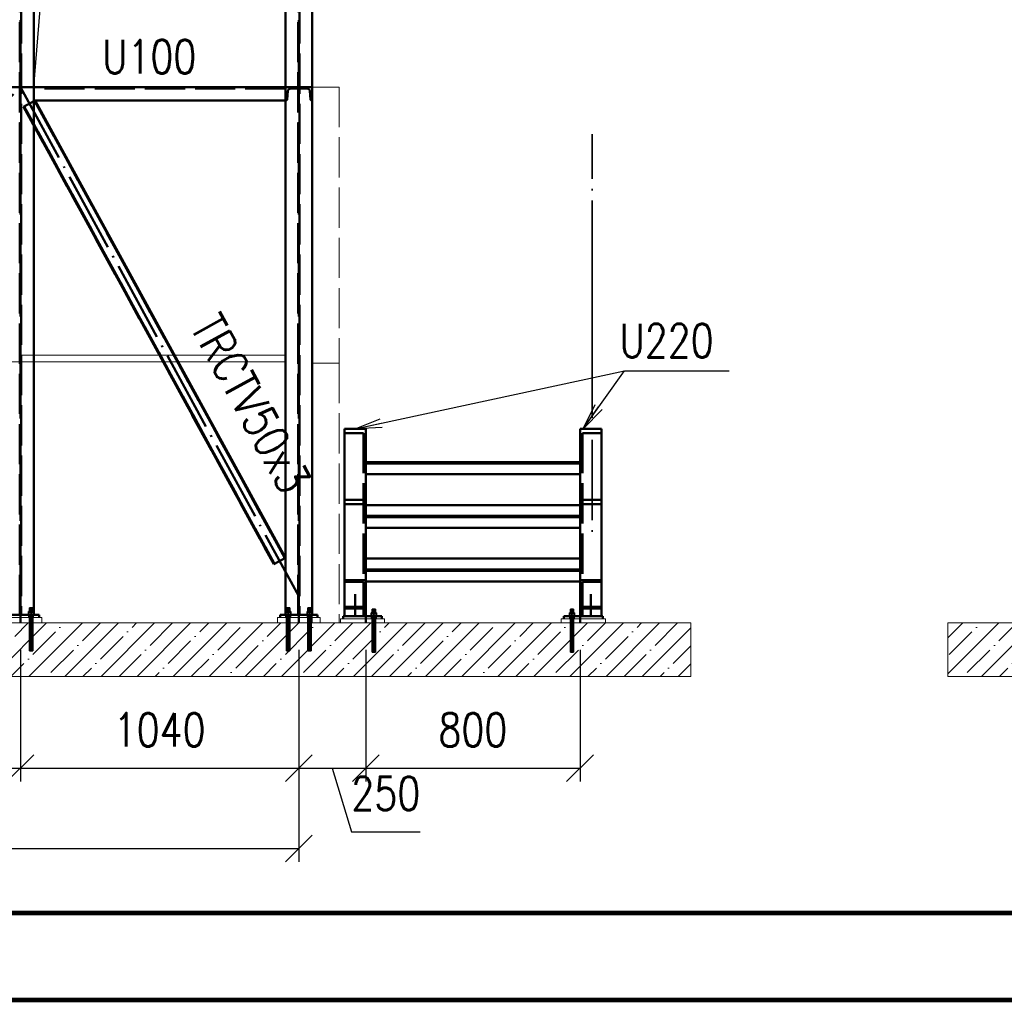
# Paper-space layout 'Layout1' of a CAD drawing. Extents: x -2 to 985, y -36 to 1353.
# Tile 12 of 73: x 335 to 408, y 0 to 73. Entities that reach past the tile are written whole.
import ezdxf
from ezdxf.enums import TextEntityAlignment as Align

# ---------------------------------------------------------------- set-up
doc = ezdxf.new("R2010")
doc.units = 0
doc.linetypes.add('ACAD_ISO02W100', pattern=[15, 12, -3])
doc.linetypes.add('ACAD_ISO04W100', pattern=[30.5, 24, -3, 0.5, -3])
doc.layers.get('0').update_dxf_attribs({"linetype": 'CONTINUOUS'})
doc.layers.get('DEFPOINTS').update_dxf_attribs({"color": 132, "linetype": 'CONTINUOUS'})
doc.layers.add('RAMECEK_HP', color=251, linetype='CONTINUOUS')
for name, color, linetype, lineweight in [('SS_KOTVY', 2, 'CONTINUOUS', 35), ('SS_KOTY', 3, 'CONTINUOUS', 25), ('SS_LEMOVÁNÍ', 91, 'CONTINUOUS', 50), ('SS_OPLÁŠTĚNÍ', 9, 'CONTINUOUS', 13), ('SS_PLNA_025', 7, 'CONTINUOUS', 25), ('SS_PODKLADY', 9, 'CONTINUOUS', 13), ('SS_POPIS_PROFILU', 13, 'CONTINUOUS', 25), ('SS_SCHODISTE', 30, 'CONTINUOUS', 50), ('SS_SLOUPY', 143, 'CONTINUOUS', 50), ('SS_ZABRADLI', 2, 'CONTINUOUS', 35), ('SS_ZTUŽENÍ', 151, 'CONTINUOUS', 50)]:
    doc.layers.add(name, color=color, linetype=linetype, lineweight=lineweight)
doc.layers.add('SS_PLECHY', color=7, linetype='CONTINUOUS', lineweight=50, true_color=0xb47846)
doc.styles.add('ROMANS', font='romans.shx', dxfattribs={"width": 0.8})
doc.styles.add('romans.shx', font='romans.shx', dxfattribs={"height": 5})
doc.dimstyles.new('A-1_(2.5)_50AS', dxfattribs={"dimtxt": 2.5, "dimasz": 2, "dimexe": 1, "dimexo": 2, "dimgap": 0, "dimtad": 0, "dimdec": 1, "dimlfac": 50, "dimrnd": 1, "dimtxsty": 'ROMANS', "dimblk1": 'OBLIQUE', "dimblk2": 'OBLIQUE', "dimsah": 1, "dimcen": 2, "dimclrd": 256, "dimclre": 256, "dimclrt": 256, "dimadec": 1, "dimazin": 2, "dimtfac": 0.714286, "dimtdec": 1, "dimtmove": 0, "dimatfit": 3, "dimldrblk": 'OPEN', "dimfxl": 1, "dimtvp": 1.142857, "dimtfill": 1, "dimtolj": 1, "dimlwd": -1, "dimlwe": -1, "dimarcsym": 0})

# ---------------------------------------------------------------- blocks, each defined once
blk = doc.blocks.new('*U6')
at = {"layer": 'RAMECEK_HP', "lineweight": 35, "const_width": 0.35}
for points in [[(0, 420), (0, 0), (743, 0), (743, 420)], [(6.5, 413.5), (6.5, 6.5), (736.5, 6.5), (736.5, 413.5)]]:
    blk.add_lwpolyline(points, close=True, dxfattribs=at)
at = {"layer": 'DEFPOINTS', "style": 'ROMANS', "width": 0.8}
blk.add_attdef('TISK', text='', height=10, dxfattribs=at).set_placement((743, -33), align=Align.RIGHT)
blk = doc.blocks.new('_Oblique')
at = {"color": 0, "linetype": 'ByBlock', "lineweight": -2}
blk.add_line((-0.5, -0.5), (0.5, 0.5), dxfattribs=at)
blk = doc.blocks.new('*D163')
at = {"layer": 'DEFPOINTS', "color": 0, "transparency": 16777216}
for p in [(298.747, 28.139, -221499.14), (334.947, 28.139, -221499.6), (334.947, 17.304)]:
    blk.add_point(p, dxfattribs=at)
at = {"layer": 'SS_KOTY', "transparency": 16777216}
for p, q in [((298.747, 26.139), (298.747, 16.304)), ((334.947, 26.139), (334.947, 16.304)), ((298.747, 17.304), (334.947, 17.304))]:
    blk.add_line(p, q, dxfattribs=at)
at = {"layer": 'SS_KOTY', "transparency": 16777216, "xscale": 2, "yscale": 2, "zscale": 2, "rotation": 180}
blk.add_blockref('_Oblique', (298.747, 17.304), dxfattribs=at)
at = {"layer": 'SS_KOTY', "transparency": 16777216, "xscale": 2, "yscale": 2, "zscale": 2}
blk.add_blockref('_Oblique', (334.947, 17.304), dxfattribs=at)
at = {"layer": 'SS_KOTY', "transparency": 16777216, "insert": (316.847, 20.161), "char_height": 2.5, "attachment_point": 5, "style": 'ROMANS', "bg_fill": 3, "box_fill_scale": 1.1, "bg_fill_color": 256, "bg_fill_true_color": 13158600, "bg_fill_transparency": 0}
blk.add_mtext('\\A1;1810', dxfattribs=at)
blk = doc.blocks.new('_OPEN')
at = {"color": 0, "linetype": 'ByBlock'}
for p, q in [((-1, 0.167), (0, 0)), ((0, 0), (-1, -0.167)), ((0, 0), (-1, 0))]:
    blk.add_line(p, q, dxfattribs=at)
blk = doc.blocks.new('*D164')
at = {"layer": 'DEFPOINTS', "color": 0, "transparency": 16777216}
for p in [(334.947, 28.139, -221499.6), (355.747, 28.139), (355.747, 17.304)]:
    blk.add_point(p, dxfattribs=at)
at = {"layer": 'SS_KOTY', "transparency": 16777216}
for p, q in [((334.947, 26.139), (334.947, 16.304)), ((355.747, 26.139), (355.747, 16.304)), ((334.947, 17.304), (355.747, 17.304))]:
    blk.add_line(p, q, dxfattribs=at)
at = {"layer": 'SS_KOTY', "transparency": 16777216, "xscale": 2, "yscale": 2, "zscale": 2, "rotation": 180}
blk.add_blockref('_Oblique', (334.947, 17.304), dxfattribs=at)
at = {"layer": 'SS_KOTY', "transparency": 16777216, "xscale": 2, "yscale": 2, "zscale": 2}
blk.add_blockref('_Oblique', (355.747, 17.304), dxfattribs=at)
at = {"layer": 'SS_KOTY', "transparency": 16777216, "insert": (345.347, 20.161), "char_height": 2.5, "attachment_point": 5, "style": 'ROMANS', "bg_fill": 3, "box_fill_scale": 1.1, "bg_fill_color": 256, "bg_fill_true_color": 13158600, "bg_fill_transparency": 0}
blk.add_mtext('\\A1;1040', dxfattribs=at)
blk = doc.blocks.new('*D165')
at = {"layer": 'DEFPOINTS', "color": 0, "transparency": 16777216}
for p in [(355.747, 28.139), (360.747, 28.139, -221491.48), (360.747, 17.304)]:
    blk.add_point(p, dxfattribs=at)
at = {"layer": 'SS_KOTY', "transparency": 16777216}
for p, q in [((355.747, 26.139), (355.747, 16.304)), ((360.747, 26.139), (360.747, 16.304)), ((355.747, 17.304), (360.747, 17.304)), ((358.247, 17.304), (359.672, 12.554)), ((359.672, 12.554), (364.815, 12.554))]:
    blk.add_line(p, q, dxfattribs=at)
at = {"layer": 'SS_KOTY', "transparency": 16777216, "xscale": 2, "yscale": 2, "zscale": 2, "rotation": 180}
blk.add_blockref('_Oblique', (355.747, 17.304), dxfattribs=at)
at = {"layer": 'SS_KOTY', "transparency": 16777216, "insert": (362.243, 15.411), "char_height": 2.5, "attachment_point": 5, "style": 'ROMANS', "bg_fill": 3, "box_fill_scale": 1.1, "bg_fill_color": 256, "bg_fill_true_color": 13158600, "bg_fill_transparency": 0}
blk.add_mtext('\\A1;250', dxfattribs=at)
at = {"layer": 'SS_KOTY', "transparency": 16777216, "xscale": 2, "yscale": 2, "zscale": 2}
blk.add_blockref('_Oblique', (360.747, 17.304), dxfattribs=at)
blk = doc.blocks.new('*D166')
at = {"layer": 'DEFPOINTS', "color": 0, "transparency": 16777216}
for p in [(360.747, 28.139, -221491.48), (376.747, 28.139, -221491.48), (376.747, 17.304)]:
    blk.add_point(p, dxfattribs=at)
at = {"layer": 'SS_KOTY', "transparency": 16777216}
for p, q in [((360.747, 26.139), (360.747, 16.304)), ((376.747, 26.139), (376.747, 16.304)), ((360.747, 17.304), (376.747, 17.304))]:
    blk.add_line(p, q, dxfattribs=at)
at = {"layer": 'SS_KOTY', "transparency": 16777216, "xscale": 2, "yscale": 2, "zscale": 2, "rotation": 180}
blk.add_blockref('_Oblique', (360.747, 17.304), dxfattribs=at)
at = {"layer": 'SS_KOTY', "transparency": 16777216, "xscale": 2, "yscale": 2, "zscale": 2}
blk.add_blockref('_Oblique', (376.747, 17.304), dxfattribs=at)
at = {"layer": 'SS_KOTY', "transparency": 16777216, "insert": (368.747, 20.161), "char_height": 2.5, "attachment_point": 5, "style": 'ROMANS', "bg_fill": 3, "box_fill_scale": 1.1, "bg_fill_color": 256, "bg_fill_true_color": 13158600, "bg_fill_transparency": 0}
blk.add_mtext('\\A1;800', dxfattribs=at)
blk = doc.blocks.new('*D167')
at = {"layer": 'DEFPOINTS', "color": 0, "transparency": 16777216}
for p in [(241.747, 28.139, -221499.6), (355.747, 28.139), (355.747, 11.304)]:
    blk.add_point(p, dxfattribs=at)
at = {"layer": 'SS_KOTY', "transparency": 16777216}
for p, q in [((241.747, 26.139), (241.747, 10.304)), ((355.747, 26.139), (355.747, 10.304)), ((241.747, 11.304), (355.747, 11.304))]:
    blk.add_line(p, q, dxfattribs=at)
at = {"layer": 'SS_KOTY', "transparency": 16777216, "xscale": 2, "yscale": 2, "zscale": 2, "rotation": 180}
blk.add_blockref('_Oblique', (241.747, 11.304), dxfattribs=at)
at = {"layer": 'SS_KOTY', "transparency": 16777216, "xscale": 2, "yscale": 2, "zscale": 2}
blk.add_blockref('_Oblique', (355.747, 11.304), dxfattribs=at)
at = {"layer": 'SS_KOTY', "transparency": 16777216, "insert": (298.747, 14.161), "char_height": 2.5, "attachment_point": 5, "style": 'ROMANS', "bg_fill": 3, "box_fill_scale": 1.1, "bg_fill_color": 256, "bg_fill_true_color": 13158600, "bg_fill_transparency": 0}
blk.add_mtext('\\A1;5700', dxfattribs=at)

psp = doc.layouts.get("Layout1")

# ---------------------------------------------------------------- hatches: boundary and pattern name
at = {"layer": 'SS_PODKLADY'}
h = psp.add_hatch(dxfattribs=at)
h.set_pattern_fill('ANSI35', color=256, scale=0.3, style=0)
h.set_pattern_definition([(45, (424.194, 28.1395), (-1.34704, 1.34704), []), (45, (425.541, 28.1395), (-1.34704, 1.34704), [2.38125, -0.47625, 0, -0.47625])])
h.paths.add_polyline_path([(504.2266, 24.1395), (504.2266, 28.1395), (404.2266, 28.1395), (404.2266, 24.1395)], flags=0)

# ---------------------------------------------------------------- linework, layer by layer
at = {"layer": 'SS_KOTVY', "color": 7, "linetype": 'ACAD_ISO04W100', "ltscale": 0.25}
for p, q in [((335.9868, 28.9395), (335.5068, 28.9395)), ((335.7468, 28.9395), (335.7468, 28.9395)), ((355.1868, 28.9395), (354.7068, 28.9395)), ((354.9468, 28.9395), (354.9468, 28.9395)), ((356.7868, 28.9395), (356.3068, 28.9395)), ((356.5468, 28.9395), (356.5468, 28.9395)), ((361.5868, 28.8395), (361.1068, 28.8395)), ((361.3468, 28.8395), (361.3468, 28.8395)), ((376.3868, 28.8395), (375.9068, 28.8395)), ((376.1468, 28.8395), (376.1468, 28.8395))]:
    psp.add_line(p, q, dxfattribs=at)
at = {"layer": 'SS_KOTVY', "color": 3, "linetype": 'ACAD_ISO02W100', "ltscale": 0.25}
for p, q in [((335.5068, 28.7895), (335.5114, 28.7895)), ((335.5068, 28.7895), (335.5068, 28.7395)), ((335.5114, 28.7895), (335.5251, 28.7895)), ((335.5251, 28.7895), (335.5473, 28.7895)), ((335.5473, 28.7895), (335.5571, 28.7895)), ((335.7468, 28.9895), (335.5571, 28.9895)), ((335.5571, 28.9895), (335.5571, 28.7895)), ((335.5571, 28.7895), (335.5771, 28.7895)), ((335.5771, 28.7895), (335.6135, 28.7895)), ((335.6135, 28.7895), (335.655, 28.7895)), ((335.6359, 29.2595), (335.6268, 29.2595)), ((335.6268, 29.2595), (335.6268, 28.9895)), ((335.6268, 28.7395), (335.6268, 28.5395)), ((335.662, 29.2595), (335.6359, 29.2595)), ((335.655, 28.7895), (335.7, 28.7895)), ((335.7009, 29.2595), (335.662, 29.2595)), ((335.7, 28.7895), (335.7468, 28.7895)), ((335.7468, 29.2595), (335.7009, 29.2595)), ((335.7927, 29.2595), (335.7468, 29.2595)), ((335.9365, 28.9895), (335.7468, 28.9895)), ((335.7468, 28.9895), (335.7468, 28.7895)), ((335.7468, 28.7895), (335.7936, 28.7895)), ((335.8317, 29.2595), (335.7927, 29.2595)), ((335.7936, 28.7895), (335.8386, 28.7895)), ((335.8577, 29.2595), (335.8317, 29.2595)), ((335.8386, 28.7895), (335.8801, 28.7895)), ((335.8668, 29.2595), (335.8577, 29.2595)), ((335.8668, 28.9895), (335.8668, 29.2595)), ((335.8668, 28.5395), (335.8668, 28.7395)), ((335.8801, 28.7895), (335.9165, 28.7895)), ((335.9165, 28.7895), (335.9365, 28.7895)), ((335.9365, 28.7895), (335.9365, 28.9895)), ((335.9365, 28.7895), (335.9464, 28.7895)), ((335.9464, 28.7895), (335.9469, 28.7895)), ((354.7467, 28.7895), (354.7473, 28.7895)), ((354.7473, 28.7895), (354.7571, 28.7895)), ((354.9468, 28.9895), (354.7571, 28.9895)), ((354.7571, 28.9895), (354.7571, 28.7895)), ((354.7571, 28.7895), (354.7771, 28.7895)), ((354.7771, 28.7895), (354.8135, 28.7895)), ((354.8135, 28.7895), (354.855, 28.7895)), ((354.8359, 29.2595), (354.8268, 29.2595)), ((354.8268, 29.2595), (354.8268, 28.9895)), ((354.8268, 28.7395), (354.8268, 28.5395)), ((354.862, 29.2595), (354.8359, 29.2595)), ((354.855, 28.7895), (354.9, 28.7895)), ((354.9009, 29.2595), (354.862, 29.2595)), ((354.9, 28.7895), (354.9468, 28.7895)), ((354.9468, 29.2595), (354.9009, 29.2595)), ((354.9927, 29.2595), (354.9468, 29.2595)), ((355.1365, 28.9895), (354.9468, 28.9895)), ((354.9468, 28.9895), (354.9468, 28.7895)), ((354.9468, 28.7895), (354.9936, 28.7895)), ((355.0317, 29.2595), (354.9927, 29.2595)), ((354.9936, 28.7895), (355.0386, 28.7895)), ((355.0577, 29.2595), (355.0317, 29.2595)), ((355.0386, 28.7895), (355.0801, 28.7895)), ((355.0668, 29.2595), (355.0577, 29.2595)), ((355.0668, 28.9895), (355.0668, 29.2595)), ((355.0668, 28.5395), (355.0668, 28.7395)), ((355.0801, 28.7895), (355.1165, 28.7895)), ((355.1165, 28.7895), (355.1365, 28.7895)), ((355.1365, 28.7895), (355.1365, 28.9895)), ((355.1365, 28.7895), (355.1464, 28.7895)), ((355.1464, 28.7895), (355.1685, 28.7895)), ((355.1685, 28.7895), (355.1822, 28.7895)), ((355.1822, 28.7895), (355.1868, 28.7895)), ((355.1868, 28.7395), (355.1868, 28.7895)), ((356.3068, 28.7895), (356.3114, 28.7895)), ((356.3068, 28.7895), (356.3068, 28.7395)), ((356.3114, 28.7895), (356.3251, 28.7895)), ((356.3251, 28.7895), (356.3473, 28.7895)), ((356.3473, 28.7895), (356.3571, 28.7895)), ((356.5468, 28.9895), (356.3571, 28.9895)), ((356.3571, 28.9895), (356.3571, 28.7895)), ((356.3571, 28.7895), (356.3771, 28.7895)), ((356.3771, 28.7895), (356.4135, 28.7895)), ((356.4135, 28.7895), (356.455, 28.7895)), ((356.4359, 29.2595), (356.4268, 29.2595)), ((356.4268, 29.2595), (356.4268, 28.9895)), ((356.4268, 28.7395), (356.4268, 28.5395)), ((356.462, 29.2595), (356.4359, 29.2595)), ((356.455, 28.7895), (356.5, 28.7895)), ((356.5009, 29.2595), (356.462, 29.2595)), ((356.5, 28.7895), (356.5468, 28.7895)), ((356.5468, 29.2595), (356.5009, 29.2595)), ((356.5927, 29.2595), (356.5468, 29.2595)), ((356.7365, 28.9895), (356.5468, 28.9895)), ((356.5468, 28.9895), (356.5468, 28.7895)), ((356.5468, 28.7895), (356.5936, 28.7895)), ((356.6317, 29.2595), (356.5927, 29.2595)), ((356.5936, 28.7895), (356.6386, 28.7895)), ((356.6577, 29.2595), (356.6317, 29.2595)), ((356.6386, 28.7895), (356.6801, 28.7895)), ((356.6668, 29.2595), (356.6577, 29.2595)), ((356.6668, 28.9895), (356.6668, 29.2595)), ((356.6668, 28.5395), (356.6668, 28.7395)), ((356.6801, 28.7895), (356.7165, 28.7895)), ((356.7165, 28.7895), (356.7365, 28.7895)), ((356.7365, 28.7895), (356.7365, 28.9895)), ((356.7365, 28.7895), (356.7464, 28.7895)), ((356.7464, 28.7895), (356.7469, 28.7895)), ((356.7469, 28.7895), (356.7685, 28.7895)), ((356.7685, 28.7895), (356.7822, 28.7895)), ((356.7822, 28.7895), (356.7868, 28.7895)), ((356.7868, 28.7395), (356.7868, 28.7895))]:
    psp.add_line(p, q, dxfattribs=at)
at = {"layer": 'SS_KOTVY', "color": 1, "linetype": 'Continuous', "ltscale": 0.25}
for p, q in [((335.9469, 28.7895), (335.9685, 28.7895)), ((335.9685, 28.7895), (335.9822, 28.7895)), ((335.9822, 28.7895), (335.9868, 28.7895)), ((335.9868, 28.7395), (335.9868, 28.7895)), ((354.7068, 28.7895), (354.7114, 28.7895)), ((354.7068, 28.7895), (354.7068, 28.7395)), ((354.7114, 28.7895), (354.7251, 28.7895)), ((354.7251, 28.7895), (354.7467, 28.7895)), ((361.1068, 28.6895), (361.1114, 28.6895)), ((361.1068, 28.6895), (361.1068, 28.6395)), ((361.1114, 28.6895), (361.1251, 28.6895)), ((361.1251, 28.6895), (361.1473, 28.6895)), ((361.1473, 28.6895), (361.1771, 28.6895)), ((361.3468, 28.8895), (361.1571, 28.8895)), ((361.1571, 28.8895), (361.1571, 28.6895)), ((361.1771, 28.6895), (361.2135, 28.6895)), ((361.2135, 28.6895), (361.255, 28.6895)), ((361.2359, 29.1595), (361.2268, 29.1595)), ((361.2268, 29.1595), (361.2268, 28.8895)), ((361.262, 29.1595), (361.2359, 29.1595)), ((361.255, 28.6895), (361.3, 28.6895)), ((361.3009, 29.1595), (361.262, 29.1595)), ((361.3, 28.6895), (361.3468, 28.6895)), ((361.3468, 29.1595), (361.3009, 29.1595)), ((361.3927, 29.1595), (361.3468, 29.1595)), ((361.5365, 28.8895), (361.3468, 28.8895)), ((361.3468, 28.8895), (361.3468, 28.6895)), ((361.3468, 28.6895), (361.3936, 28.6895)), ((361.4317, 29.1595), (361.3927, 29.1595)), ((361.3936, 28.6895), (361.4386, 28.6895)), ((361.4577, 29.1595), (361.4317, 29.1595)), ((361.4386, 28.6895), (361.4801, 28.6895)), ((361.4668, 29.1595), (361.4577, 29.1595)), ((361.4668, 28.8895), (361.4668, 29.1595)), ((361.4801, 28.6895), (361.5165, 28.6895)), ((361.5165, 28.6895), (361.5464, 28.6895)), ((361.5365, 28.6895), (361.5365, 28.8895)), ((361.5464, 28.6895), (361.5685, 28.6895)), ((361.5685, 28.6895), (361.5822, 28.6895)), ((361.5822, 28.6895), (361.5868, 28.6895)), ((361.5868, 28.6395), (361.5868, 28.6895)), ((375.9068, 28.6895), (375.9114, 28.6895)), ((375.9068, 28.6895), (375.9068, 28.6395)), ((375.9114, 28.6895), (375.9251, 28.6895)), ((375.9251, 28.6895), (375.9473, 28.6895)), ((375.9473, 28.6895), (375.9771, 28.6895)), ((376.1468, 28.8895), (375.9571, 28.8895)), ((375.9571, 28.8895), (375.9571, 28.6895)), ((375.9771, 28.6895), (376.0135, 28.6895)), ((376.0135, 28.6895), (376.055, 28.6895)), ((376.0359, 29.1595), (376.0268, 29.1595)), ((376.0268, 29.1595), (376.0268, 28.8895)), ((376.062, 29.1595), (376.0359, 29.1595)), ((376.055, 28.6895), (376.1, 28.6895)), ((376.1009, 29.1595), (376.062, 29.1595)), ((376.1, 28.6895), (376.1468, 28.6895)), ((376.1468, 29.1595), (376.1009, 29.1595)), ((376.1927, 29.1595), (376.1468, 29.1595)), ((376.3365, 28.8895), (376.1468, 28.8895)), ((376.1468, 28.8895), (376.1468, 28.6895)), ((376.1468, 28.6895), (376.1936, 28.6895)), ((376.2317, 29.1595), (376.1927, 29.1595)), ((376.1936, 28.6895), (376.2386, 28.6895)), ((376.2577, 29.1595), (376.2317, 29.1595)), ((376.2386, 28.6895), (376.2801, 28.6895)), ((376.2668, 29.1595), (376.2577, 29.1595)), ((376.2668, 28.8895), (376.2668, 29.1595)), ((376.2801, 28.6895), (376.3165, 28.6895)), ((376.3165, 28.6895), (376.3464, 28.6895)), ((376.3365, 28.6895), (376.3365, 28.8895)), ((376.3464, 28.6895), (376.3685, 28.6895)), ((376.3685, 28.6895), (376.3822, 28.6895)), ((376.3822, 28.6895), (376.3868, 28.6895)), ((376.3868, 28.6395), (376.3868, 28.6895))]:
    psp.add_line(p, q, dxfattribs=at)
at = {"layer": 'SS_LEMOVÁNÍ', "color": 7, "linetype": 'ACAD_ISO04W100', "ltscale": 0.25}
for p, q in [((262.5468, 68.1395), (334.9468, 68.1395)), ((334.9468, 68.1395), (355.7468, 68.1395)), ((355.7468, 68.1395), (355.7468, 68.1395))]:
    psp.add_line(p, q, dxfattribs=at)
at = {"layer": 'SS_LEMOVÁNÍ', "color": 1, "linetype": 'Continuous', "ltscale": 0.25}
for p, q in [((335.9468, 68.1395), (354.7468, 68.1395)), ((354.7468, 68.1395), (354.7468, 67.1395)), ((335.9468, 67.1395), (354.7468, 67.1395))]:
    psp.add_line(p, q, dxfattribs=at)
at = {"layer": 'SS_LEMOVÁNÍ', "color": 3, "linetype": 'ACAD_ISO02W100', "ltscale": 0.25}
for p, q in [((354.7468, 68.0195), (335.9468, 68.0195)), ((354.7468, 68.1395), (356.7468, 68.1395)), ((354.8834, 67.2223), (354.9347, 67.863)), ((356.3895, 68.0195), (355.1041, 68.0195)), ((356.5589, 67.863), (356.6102, 67.2223)), ((354.7468, 67.1395), (354.7937, 67.1395)), ((356.6999, 67.1395), (356.7468, 67.1395))]:
    psp.add_line(p, q, dxfattribs=at)
at = {"layer": 'SS_LEMOVÁNÍ', "color": 3, "linetype": 'ACAD_ISO02W100', "ltscale": 0.25, "extrusion": (-9.93793e-12, 4.58915e-12, -1)}
psp.add_arc((-355.1041, 67.8495, 0), 0.17, 4.574, 90, dxfattribs=at)
at = {"layer": 'SS_LEMOVÁNÍ', "color": 3, "linetype": 'ACAD_ISO02W100', "ltscale": 0.25, "extrusion": (4.25447e-12, 1.0272e-11, -1)}
psp.add_arc((-356.3895, 67.8495, 0), 0.17, 90, 175.426, dxfattribs=at)
at = {"layer": 'SS_LEMOVÁNÍ', "color": 3, "linetype": 'ACAD_ISO02W100', "ltscale": 0.25}
for centre, start, end in [((354.7937, 67.2295), 270, 355.426), ((356.6999, 67.2295), 184.574, 270)]:
    psp.add_arc(centre, 0.09, start, end, dxfattribs=at)
at = {"layer": 'SS_OPLÁŠTĚNÍ', "color": 9, "linetype": 'ACAD_ISO02W100', "ltscale": 0.25}
for p, q in [((356.7468, 68.1395), (358.7468, 68.1395)), ((358.7468, 68.1395), (358.7468, 47.5395)), ((358.7468, 47.5395), (356.7468, 47.5395))]:
    psp.add_line(p, q, dxfattribs=at)
at = {"layer": 'SS_PLECHY', "color": 1, "linetype": 'Continuous', "ltscale": 0.25}
for p, q in [((376.7468, 40.1395), (360.7468, 40.1395)), ((376.7468, 40.0395), (360.7468, 40.0395)), ((360.7468, 36.1395), (376.7468, 36.1395)), ((376.7468, 36.0395), (360.7468, 36.0395)), ((360.7468, 32.1395), (376.7468, 32.1395)), ((376.7468, 32.0395), (360.7468, 32.0395))]:
    psp.add_line(p, q, dxfattribs=at)
at = {"layer": 'SS_PLECHY', "color": 9, "linetype": 'Continuous', "ltscale": 0.25}
for p, q in [((360.7468, 39.2395), (376.7468, 39.2395)), ((376.7468, 36.9395), (360.7468, 36.9395)), ((360.7468, 35.2395), (376.7468, 35.2395)), ((376.7468, 32.9395), (360.7468, 32.9395)), ((360.7468, 31.2395), (376.7468, 31.2395))]:
    psp.add_line(p, q, dxfattribs=at)
at = {"layer": 'SS_PLNA_025', "elevation": 221498.64}
psp.add_lwpolyline([(335.9468, 68.1395), (338.5811, 100.6485), (354.7468, 105.7195)], dxfattribs=at)
at = {"layer": 'SS_PODKLADY', "color": 9, "linetype": 'ACAD_ISO02W100', "ltscale": 0.25}
for p, q in [((334.8968, 48.1395), (334.8468, 48.1395)), ((334.9468, 48.1395), (334.8968, 48.1395)), ((334.9968, 48.1395), (334.9468, 48.1395)), ((335.0468, 48.1395), (334.9968, 48.1395)), ((335.9468, 48.1395), (335.0468, 48.1395)), ((346.2468, 48.1395), (345.3223, 48.1395)), ((346.4643, 48.1395), (346.2468, 48.1395)), ((334.8968, 47.6395), (333.9468, 47.6395)), ((334.9968, 47.6395), (334.8968, 47.6395)), ((335.9468, 47.6395), (334.9968, 47.6395)), ((346.7379, 47.6395), (345.596, 47.6395))]:
    psp.add_line(p, q, dxfattribs=at)
at = {"layer": 'SS_PODKLADY', "color": 9, "linetype": 'Continuous', "ltscale": 0.25}
for p, q in [((336.7468, 48.1395), (335.9468, 48.1395)), ((336.8468, 48.1395), (336.7468, 48.1395)), ((340.0468, 48.1395), (336.8468, 48.1395)), ((340.1468, 48.1395), (340.0468, 48.1395)), ((340.5468, 48.1395), (340.1468, 48.1395)), ((340.6468, 48.1395), (340.5468, 48.1395)), ((340.7468, 48.1395), (340.6468, 48.1395)), ((340.9468, 48.1395), (340.7468, 48.1395)), ((341.2468, 48.1395), (340.9468, 48.1395)), ((341.3468, 48.1395), (341.2468, 48.1395)), ((341.5468, 48.1395), (341.3468, 48.1395)), ((341.7468, 48.1395), (341.5468, 48.1395)), ((341.9468, 48.1395), (341.7468, 48.1395)), ((342.1468, 48.1395), (341.9468, 48.1395)), ((342.2468, 48.1395), (342.1468, 48.1395)), ((342.4468, 48.1395), (342.2468, 48.1395)), ((342.5468, 48.1395), (342.4468, 48.1395)), ((342.7468, 48.1395), (342.5468, 48.1395)), ((342.8468, 48.1395), (342.7468, 48.1395)), ((342.9468, 48.1395), (342.8468, 48.1395)), ((344.7468, 48.1395), (342.9468, 48.1395)), ((344.8468, 48.1395), (344.7468, 48.1395)), ((345.0468, 48.1395), (344.8468, 48.1395)), ((345.1468, 48.1395), (345.0468, 48.1395)), ((345.3223, 48.1395), (345.1468, 48.1395)), ((346.8468, 48.1395), (346.4643, 48.1395)), ((347.0468, 48.1395), (346.8468, 48.1395)), ((347.2468, 48.1395), (347.0468, 48.1395)), ((347.6468, 48.1395), (347.2468, 48.1395)), ((347.8468, 48.1395), (347.6468, 48.1395)), ((347.9468, 48.1395), (347.8468, 48.1395)), ((348.1468, 48.1395), (347.9468, 48.1395)), ((348.2468, 48.1395), (348.1468, 48.1395)), ((348.3468, 48.1395), (348.2468, 48.1395)), ((348.5468, 48.1395), (348.3468, 48.1395)), ((348.6468, 48.1395), (348.5468, 48.1395)), ((349.0468, 48.1395), (348.6468, 48.1395)), ((349.2468, 48.1395), (349.0468, 48.1395)), ((349.4468, 48.1395), (349.2468, 48.1395)), ((349.5468, 48.1395), (349.4468, 48.1395)), ((350.1468, 48.1395), (349.5468, 48.1395)), ((350.2468, 48.1395), (350.1468, 48.1395)), ((350.6468, 48.1395), (350.2468, 48.1395)), ((350.8468, 48.1395), (350.6468, 48.1395)), ((351.0468, 48.1395), (350.8468, 48.1395)), ((351.2468, 48.1395), (351.0468, 48.1395)), ((351.4468, 48.1395), (351.2468, 48.1395)), ((351.5468, 48.1395), (351.4468, 48.1395)), ((351.7468, 48.1395), (351.5468, 48.1395)), ((351.8468, 48.1395), (351.7468, 48.1395)), ((352.0468, 48.1395), (351.8468, 48.1395)), ((352.1468, 48.1395), (352.0468, 48.1395)), ((352.3468, 48.1395), (352.1468, 48.1395)), ((352.4468, 48.1395), (352.3468, 48.1395)), ((352.6468, 48.1395), (352.4468, 48.1395)), ((352.8468, 48.1395), (352.6468, 48.1395)), ((353.0468, 48.1395), (352.8468, 48.1395)), ((353.8468, 48.1395), (353.0468, 48.1395)), ((353.9468, 48.1395), (353.8468, 48.1395)), ((354.0468, 48.1395), (353.9468, 48.1395)), ((354.2468, 48.1395), (354.0468, 48.1395)), ((354.3468, 48.1395), (354.2468, 48.1395)), ((354.4468, 48.1395), (354.3468, 48.1395)), ((354.6468, 48.1395), (354.4468, 48.1395)), ((354.7468, 48.1395), (354.6468, 48.1395)), ((345.596, 47.6395), (335.9468, 47.6395)), ((354.7468, 47.6395), (346.7379, 47.6395))]:
    psp.add_line(p, q, dxfattribs=at)
at = {"layer": 'SS_PODKLADY', "ltscale": 0.25}
for p, q in [((336.5468, 28.5395), (333.3468, 28.5395)), ((357.3468, 28.5395), (354.1468, 28.5395)), ((378.6468, 28.1395), (378.6468, 28.4395)), ((385.028, 24.1395), (385.028, 28.1395)), ((504.2266, 28.1395), (404.2266, 28.1395)), ((404.2266, 28.1395), (404.2266, 24.1395)), ((404.2266, 24.1395), (504.2266, 24.1395))]:
    psp.add_line(p, q, dxfattribs=at)
at = {"layer": 'SS_POPIS_PROFILU', "color": 0, "linetype": 'ByBlock'}
for p, q in [((376.9743, 42.6355), (377.8676, 44.4557)), ((376.9743, 42.6355), (378.1387, 44.2616)), ((378.4097, 44.0675), (376.9743, 42.6355)), ((359.9468, 42.6355), (361.832, 43.3819)), ((359.9468, 42.6355), (361.9021, 43.0561)), ((361.9722, 42.7302), (359.9468, 42.6355))]:
    psp.add_line(p, q, dxfattribs=at)
at = {"layer": 'SS_POPIS_PROFILU', "color": 13}
for points in [[(359.9468, 42.6355), (380.0744, 46.965), (387.884, 46.965)], [(376.9743, 42.6355), (380.0744, 46.965), (387.884, 46.965)]]:
    psp.add_lwpolyline(points, dxfattribs=at)
at = {"layer": 'SS_SCHODISTE', "color": 1, "linetype": 'Continuous', "ltscale": 0.25}
for p, q in [((360.7468, 42.6355), (359.1468, 42.6355)), ((359.1468, 42.6355), (359.1468, 31.3395)), ((360.7468, 31.3395), (360.7468, 42.6355)), ((377.2018, 42.6355), (376.7468, 42.6355)), ((376.7468, 42.6355), (376.7468, 31.3395)), ((378.3468, 42.6355), (378.0918, 42.6355)), ((378.3468, 31.3395), (378.3468, 42.6355)), ((360.7468, 31.3395), (359.1468, 31.3395)), ((359.1468, 31.3395), (359.1468, 28.6395)), ((360.7468, 28.6395), (360.7468, 31.3395)), ((378.3468, 31.3395), (376.7468, 31.3395)), ((376.7468, 31.3395), (376.7468, 28.6395)), ((378.3468, 28.6395), (378.3468, 31.3395)), ((361.9468, 28.6395), (359.0468, 28.6395)), ((378.4468, 28.6395), (375.5468, 28.6395)), ((378.4468, 28.4395), (378.4468, 28.6395))]:
    psp.add_line(p, q, dxfattribs=at)
at = {"layer": 'SS_SCHODISTE', "color": 3, "linetype": 'ACAD_ISO02W100', "ltscale": 0.25}
for p, q in [((360.5668, 42.3153), (359.1468, 42.3153)), ((360.5668, 42.3153), (360.5668, 31.2193)), ((378.3468, 42.3153), (376.9268, 42.3153)), ((376.9268, 42.3153), (376.9268, 31.2193)), ((378.0918, 42.6355), (377.2018, 42.6355)), ((360.5668, 37.3209), (359.1468, 37.3209)), ((360.7468, 37.0007), (359.1468, 37.0007)), ((378.3468, 37.0007), (376.7468, 37.0007)), ((378.3468, 37.3209), (376.9268, 37.3209)), ((359.1468, 31.2193), (360.5668, 31.2193)), ((360.5668, 31.2193), (360.5668, 28.6395)), ((376.9268, 31.2193), (378.3468, 31.2193)), ((376.9268, 31.2193), (376.9268, 28.6395)), ((360.5668, 29.3449), (359.1468, 29.3449)), ((360.7468, 29.2247), (359.1468, 29.2247)), ((378.3468, 29.2247), (376.7468, 29.2247)), ((378.3468, 29.3449), (376.9268, 29.3449))]:
    psp.add_line(p, q, dxfattribs=at)
at = {"layer": 'SS_SCHODISTE', "color": 7, "linetype": 'ACAD_ISO04W100', "ltscale": 0.25}
for p, q in [((359.9468, 30.2821), (359.9468, 28.6395)), ((377.5468, 30.2821), (377.5468, 28.6395))]:
    psp.add_line(p, q, dxfattribs=at)
at = {"layer": 'SS_SLOUPY', "color": 3, "linetype": 'ACAD_ISO02W100', "ltscale": 0.25}
for p, q in [((334.8968, 28.7395), (334.8968, 108.1395)), ((334.9968, 108.1395), (334.9968, 28.7395)), ((355.6968, 28.7395), (355.6968, 108.1395)), ((355.7968, 108.1395), (355.7968, 28.7395)), ((335.6068, 28.7395), (335.6068, 28.5395)), ((335.8868, 28.5395), (335.8868, 28.7395)), ((354.8068, 28.7395), (354.8068, 28.5395)), ((355.0868, 28.5395), (355.0868, 28.7395)), ((356.4068, 28.7395), (356.4068, 28.5395)), ((356.6868, 28.5395), (356.6868, 28.7395))]:
    psp.add_line(p, q, dxfattribs=at)
at = {"layer": 'SS_SLOUPY', "color": 1, "linetype": 'Continuous', "ltscale": 0.25}
for p, q in [((335.9468, 28.7395), (335.9468, 108.1395)), ((354.7468, 108.1395), (354.7468, 68.1395)), ((356.7468, 105.7395), (356.7468, 28.7395)), ((354.7468, 67.1395), (354.7468, 28.7395)), ((336.3468, 28.7395), (333.5468, 28.7395)), ((336.3468, 28.5395), (336.3468, 28.7395)), ((357.1468, 28.7395), (354.3468, 28.7395)), ((354.3468, 28.7395), (354.3468, 28.5395)), ((357.1468, 28.5395), (357.1468, 28.7395))]:
    psp.add_line(p, q, dxfattribs=at)
at = {"layer": 'SS_ZABRADLI', "color": 7, "linetype": 'ACAD_ISO04W100', "ltscale": 0.25}
for p, q in [((377.6468, 53.6661), (377.6468, 64.6355)), ((377.6468, 57.0695), (377.6468, 34.9274)), ((377.6468, 45.4821), (377.6468, 52.8697))]:
    psp.add_line(p, q, dxfattribs=at)
at = {"layer": 'SS_ZABRADLI', "color": 7, "linetype": 'ACAD_ISO04W100', "ltscale": 0.25, "extrusion": (-1, -1.8747e-32, 3.06162e-16)}
for centre, start, end in [((-52.8697, 0, -377.6468), 90, 141.340192), ((-45.4821, 0, -377.6468), 321.340192, 90)]:
    psp.add_arc(centre, 1.02, start, end, dxfattribs=at)
at = {"layer": 'SS_ZTUŽENÍ', "color": 7, "linetype": 'ACAD_ISO04W100', "ltscale": 0.25}
for p, q in [((298.7468, 30.1395), (334.9468, 68.1395)), ((334.9468, 68.1395), (355.7468, 30.1395))]:
    psp.add_line(p, q, dxfattribs=at)
at = {"layer": 'SS_ZTUŽENÍ', "color": 3, "linetype": 'ACAD_ISO02W100', "ltscale": 0.25}
for p, q in [((335.9468, 67.0762), (335.1852, 66.6593)), ((336.0643, 67.1395), (335.1871, 66.6593)), ((336.0098, 67.1107), (335.2379, 66.6881)), ((336.0115, 67.1107), (335.2396, 66.6881)), ((336.0098, 67.1107), (354.6924, 32.9791)), ((336.0115, 67.1107), (336.0098, 67.1107)), ((354.694, 32.9791), (336.0115, 67.1107)), ((335.1852, 66.6593), (335.9468, 65.2678)), ((335.1871, 66.6593), (335.1852, 66.6593)), ((335.1871, 66.6593), (353.8696, 32.5278)), ((335.2379, 66.6881), (353.9204, 32.5566)), ((335.2396, 66.6881), (335.2379, 66.6881)), ((353.9217, 32.5573), (335.2396, 66.6881))]:
    psp.add_line(p, q, dxfattribs=at)
at = {"layer": 'SS_ZTUŽENÍ', "color": 1, "linetype": 'Continuous', "ltscale": 0.25}
for p, q in [((336.0623, 67.1395), (335.9468, 67.0762)), ((354.7449, 33.0079), (336.0623, 67.1395)), ((354.7468, 33.0079), (336.0643, 67.1395)), ((335.9468, 65.2678), (353.8677, 32.5278)), ((353.8677, 32.5278), (354.7449, 33.0079)), ((353.8677, 32.5278), (353.8696, 32.5278)), ((353.8696, 32.5278), (354.7468, 33.0079)), ((353.9204, 32.5566), (354.6924, 32.9791)), ((353.9204, 32.5566), (353.9221, 32.5566)), ((353.9221, 32.5566), (353.9217, 32.5573)), ((353.9221, 32.5566), (354.694, 32.9791)), ((354.6924, 32.9791), (354.694, 32.9791)), ((354.7449, 33.0079), (354.7468, 33.0079))]:
    psp.add_line(p, q, dxfattribs=at)

# ---------------------------------------------------------------- block references
at = {"layer": 'RAMECEK_HP'}
psp.add_blockref('*U6', (0, 0), dxfattribs=at)

# ---------------------------------------------------------------- texts
at = {"layer": 'SS_POPIS_PROFILU', "color": 13, "style": 'romans.shx', "width": 0.8}
for s, p in [('U100', (341.0599, 69.1605)), ('U220', (379.6973, 47.965)), ('U220', (379.6973, 47.965))]:
    psp.add_text(s, height=2.5, dxfattribs=at).set_placement(p)
psp.add_text('TRCTV50x3', height=2.5, rotation=298.694904, dxfattribs=at).set_placement((347.5826, 50.2582))

# ---------------------------------------------------------------- next in the draw order: dimensions: what is measured, and where the dimension line sits
at = {"layer": 'SS_KOTY'}
dim = psp.add_linear_dim(base=(334.9468, 17.304), p1=(298.7468, 28.1395, -221499.14), p2=(334.9468, 28.1395, -221499.6), dimstyle='A-1_(2.5)_50AS', override={"dimtmove": 1}, dxfattribs=at)
dim.commit()
dim.dimension.update_dxf_attribs({"geometry": '*D163', "text_midpoint": (316.8468, 20.1612)})

# ---------------------------------------------------------------- next in the draw order: dimensions: what is measured, and where the dimension line sits
dim = psp.add_linear_dim(base=(355.7468, 17.304), p1=(334.9468, 28.1395, -221499.6), p2=(355.7468, 28.1395), dimstyle='A-1_(2.5)_50AS', override={"dimtmove": 1}, dxfattribs=at)
dim.commit()
dim.dimension.update_dxf_attribs({"geometry": '*D164', "text_midpoint": (345.3468, 20.1612)})

# ---------------------------------------------------------------- next in the draw order: dimensions: what is measured, and where the dimension line sits
dim = psp.add_linear_dim(base=(360.7468, 17.304), p1=(355.7468, 28.1395), p2=(360.7468, 28.1395, -221491.48), dimstyle='A-1_(2.5)_50AS', override={"dimtmove": 1}, dxfattribs=at)
dim.commit()
dim.dimension.update_dxf_attribs({"geometry": '*D165', "text_midpoint": (359.6718, 15.4112)})

# ---------------------------------------------------------------- next in the draw order: linework, layer by layer
at = {"layer": 'SS_OPLÁŠTĚNÍ', "color": 9, "linetype": 'ACAD_ISO02W100', "ltscale": 0.25}
psp.add_line((358.7468, 47.5395), (358.7468, 28.1395), dxfattribs=at)
at = {"layer": 'SS_PODKLADY', "ltscale": 0.25}
for p, q in [((357.3468, 28.1395), (357.3468, 28.5395)), ((358.8468, 28.4395), (358.8468, 28.1395))]:
    psp.add_line(p, q, dxfattribs=at)
at = {"layer": 'SS_SCHODISTE', "color": 1, "linetype": 'Continuous', "ltscale": 0.25}
psp.add_line((359.0468, 28.6395), (359.0468, 28.4395), dxfattribs=at)

# ---------------------------------------------------------------- next in the draw order: dimensions: what is measured, and where the dimension line sits
at = {"layer": 'SS_KOTY'}
dim = psp.add_linear_dim(base=(355.7468, 11.304), p1=(241.7468, 28.1395, -221499.6), p2=(355.7468, 28.1395), dimstyle='A-1_(2.5)_50AS', dxfattribs=at)
dim.commit()
dim.dimension.update_dxf_attribs({"geometry": '*D167', "text_midpoint": (298.7468, 14.1612)})
dim = psp.add_linear_dim(base=(376.7468, 17.304), p1=(360.7468, 28.1395, -221491.48), p2=(376.7468, 28.1395, -221491.48), dimstyle='A-1_(2.5)_50AS', override={"dimtmove": 1}, dxfattribs=at)
dim.commit()
dim.dimension.update_dxf_attribs({"geometry": '*D166', "text_midpoint": (368.7468, 20.1612)})

# ---------------------------------------------------------------- next in the draw order: hatches: boundary and pattern name
at = {"layer": 'SS_PODKLADY'}
h = psp.add_hatch(dxfattribs=at)
h.set_pattern_fill('ANSI35', color=256, scale=0.3, style=0)
h.set_pattern_definition([(45, (355.7468, 28.1395), (-1.347038, 1.347038), []), (45, (357.0938, 28.1395), (-1.347038, 1.347038), [2.38125, -0.47625, 0, -0.47625])])
h.paths.add_polyline_path([(385.028, 24.1395), (385.028, 28.1395), (213.0147, 28.1395), (213.0147, 24.1395)], flags=0)

# ---------------------------------------------------------------- next in the draw order: linework, layer by layer
at = {"layer": 'SS_KOTVY', "color": 7, "linetype": 'ACAD_ISO04W100', "ltscale": 0.25}
for p, q in [((335.7468, 29.2595), (335.7468, 26.0595)), ((354.9468, 29.2595), (354.9468, 26.0595)), ((356.5468, 29.2595), (356.5468, 26.0595)), ((361.3468, 29.1595), (361.3468, 25.9595)), ((376.1468, 29.1595), (376.1468, 25.9595)), ((335.8668, 28.3395), (335.6268, 28.3395)), ((335.7468, 28.3395), (335.7468, 28.3395)), ((355.0668, 28.3395), (354.8268, 28.3395)), ((354.9468, 28.3395), (354.9468, 28.3395)), ((356.6668, 28.3395), (356.4268, 28.3395)), ((356.5468, 28.3395), (356.5468, 28.3395)), ((361.4668, 28.2395), (361.2268, 28.2395)), ((361.3468, 28.2395), (361.3468, 28.2395)), ((376.2668, 28.2395), (376.0268, 28.2395)), ((376.1468, 28.2395), (376.1468, 28.2395))]:
    psp.add_line(p, q, dxfattribs=at)
at = {"layer": 'SS_KOTVY', "color": 3, "linetype": 'ACAD_ISO02W100', "ltscale": 0.25}
for p, q in [((335.6268, 28.5395), (335.6268, 26.0595)), ((335.8668, 26.0595), (335.8668, 28.5395)), ((354.8268, 28.5395), (354.8268, 26.0595)), ((355.0668, 26.0595), (355.0668, 28.5395)), ((356.4268, 28.5395), (356.4268, 26.0595)), ((356.6668, 26.0595), (356.6668, 28.5395)), ((361.2268, 28.6395), (361.2268, 28.4395)), ((361.2268, 28.4395), (361.2268, 28.1395)), ((361.2268, 28.1395), (361.2268, 25.9595)), ((361.4668, 28.4395), (361.4668, 28.6395)), ((361.4668, 28.1395), (361.4668, 28.4395)), ((361.4668, 25.9595), (361.4668, 28.1395)), ((376.0268, 28.6395), (376.0268, 28.4395)), ((376.0268, 28.4395), (376.0268, 28.1395)), ((376.0268, 28.1395), (376.0268, 25.9595)), ((376.2668, 28.4395), (376.2668, 28.6395)), ((376.2668, 28.1395), (376.2668, 28.4395)), ((376.2668, 25.9595), (376.2668, 28.1395)), ((335.6268, 26.0595), (335.6291, 26.0595)), ((335.6291, 26.0595), (335.6359, 26.0595)), ((335.6359, 26.0595), (335.647, 26.0595)), ((335.647, 26.0595), (335.662, 26.0595)), ((335.662, 26.0595), (335.6801, 26.0595)), ((335.6801, 26.0595), (335.7009, 26.0595)), ((335.7009, 26.0595), (335.7234, 26.0595)), ((335.7234, 26.0595), (335.7468, 26.0595)), ((335.7468, 26.0595), (335.7702, 26.0595)), ((335.7702, 26.0595), (335.7927, 26.0595)), ((335.7927, 26.0595), (335.8135, 26.0595)), ((335.8135, 26.0595), (335.8317, 26.0595)), ((335.8317, 26.0595), (335.8466, 26.0595)), ((335.8466, 26.0595), (335.8577, 26.0595)), ((335.8577, 26.0595), (335.8645, 26.0595)), ((335.8645, 26.0595), (335.8668, 26.0595)), ((354.8268, 26.0595), (354.8291, 26.0595)), ((354.8291, 26.0595), (354.8359, 26.0595)), ((354.8359, 26.0595), (354.847, 26.0595)), ((354.847, 26.0595), (354.862, 26.0595)), ((354.862, 26.0595), (354.8801, 26.0595)), ((354.8801, 26.0595), (354.9009, 26.0595)), ((354.9009, 26.0595), (354.9234, 26.0595)), ((354.9234, 26.0595), (354.9468, 26.0595)), ((354.9468, 26.0595), (354.9702, 26.0595)), ((354.9702, 26.0595), (354.9927, 26.0595)), ((354.9927, 26.0595), (355.0135, 26.0595)), ((355.0135, 26.0595), (355.0317, 26.0595)), ((355.0317, 26.0595), (355.0466, 26.0595)), ((355.0466, 26.0595), (355.0577, 26.0595)), ((355.0577, 26.0595), (355.0645, 26.0595)), ((355.0645, 26.0595), (355.0668, 26.0595)), ((356.4268, 26.0595), (356.4291, 26.0595)), ((356.4291, 26.0595), (356.4359, 26.0595)), ((356.4359, 26.0595), (356.447, 26.0595)), ((356.447, 26.0595), (356.462, 26.0595)), ((356.462, 26.0595), (356.4801, 26.0595)), ((356.4801, 26.0595), (356.5009, 26.0595)), ((356.5009, 26.0595), (356.5234, 26.0595)), ((356.5234, 26.0595), (356.5468, 26.0595)), ((356.5468, 26.0595), (356.5702, 26.0595)), ((356.5702, 26.0595), (356.5927, 26.0595)), ((356.5927, 26.0595), (356.6135, 26.0595)), ((356.6135, 26.0595), (356.6317, 26.0595)), ((356.6317, 26.0595), (356.6466, 26.0595)), ((356.6466, 26.0595), (356.6577, 26.0595)), ((356.6577, 26.0595), (356.6645, 26.0595)), ((356.6645, 26.0595), (356.6668, 26.0595)), ((361.2268, 25.9595), (361.2291, 25.9595)), ((361.2291, 25.9595), (361.2359, 25.9595)), ((361.2359, 25.9595), (361.247, 25.9595)), ((361.247, 25.9595), (361.262, 25.9595)), ((361.262, 25.9595), (361.2801, 25.9595)), ((361.2801, 25.9595), (361.3009, 25.9595)), ((361.3009, 25.9595), (361.3234, 25.9595)), ((361.3234, 25.9595), (361.3468, 25.9595)), ((361.3468, 25.9595), (361.3702, 25.9595)), ((361.3702, 25.9595), (361.3927, 25.9595)), ((361.3927, 25.9595), (361.4135, 25.9595)), ((361.4135, 25.9595), (361.4317, 25.9595)), ((361.4317, 25.9595), (361.4466, 25.9595)), ((361.4466, 25.9595), (361.4577, 25.9595)), ((361.4577, 25.9595), (361.4645, 25.9595)), ((361.4645, 25.9595), (361.4668, 25.9595)), ((376.0268, 25.9595), (376.0291, 25.9595)), ((376.0291, 25.9595), (376.0359, 25.9595)), ((376.0359, 25.9595), (376.047, 25.9595)), ((376.047, 25.9595), (376.062, 25.9595)), ((376.062, 25.9595), (376.0801, 25.9595)), ((376.0801, 25.9595), (376.1009, 25.9595)), ((376.1009, 25.9595), (376.1234, 25.9595)), ((376.1234, 25.9595), (376.1468, 25.9595)), ((376.1468, 25.9595), (376.1702, 25.9595)), ((376.1702, 25.9595), (376.1927, 25.9595)), ((376.1927, 25.9595), (376.2135, 25.9595)), ((376.2135, 25.9595), (376.2317, 25.9595)), ((376.2317, 25.9595), (376.2466, 25.9595)), ((376.2466, 25.9595), (376.2577, 25.9595)), ((376.2577, 25.9595), (376.2645, 25.9595)), ((376.2645, 25.9595), (376.2668, 25.9595))]:
    psp.add_line(p, q, dxfattribs=at)
at = {"layer": 'SS_OPLÁŠTĚNÍ', "color": 9, "linetype": 'ACAD_ISO02W100', "ltscale": 0.25}
psp.add_line((356.7468, 28.7395), (356.7468, 28.1395), dxfattribs=at)
at = {"layer": 'SS_PODKLADY', "ltscale": 0.25}
for p, q in [((385.028, 28.1395), (213.0147, 28.1395)), ((336.5468, 28.1395), (336.5468, 28.5395)), ((354.1468, 28.5395), (354.1468, 28.1395)), ((362.1468, 28.4395), (358.8468, 28.4395)), ((362.1468, 28.1395), (362.1468, 28.4395)), ((378.6468, 28.4395), (375.3468, 28.4395)), ((375.3468, 28.4395), (375.3468, 28.1395)), ((213.0147, 24.1395), (385.028, 24.1395))]:
    psp.add_line(p, q, dxfattribs=at)
at = {"layer": 'SS_SCHODISTE', "color": 7, "linetype": 'ACAD_ISO04W100', "ltscale": 0.25}
for p, q in [((360.7468, 28.1395), (360.7468, 42.6355)), ((376.7468, 28.1395), (376.7468, 42.6355))]:
    psp.add_line(p, q, dxfattribs=at)
at = {"layer": 'SS_SCHODISTE', "color": 3, "linetype": 'ACAD_ISO02W100', "ltscale": 0.25}
for p, q in [((361.2068, 28.6395), (361.2068, 28.4395)), ((361.4868, 28.4395), (361.4868, 28.6395)), ((376.0068, 28.6395), (376.0068, 28.4395)), ((376.2868, 28.4395), (376.2868, 28.6395))]:
    psp.add_line(p, q, dxfattribs=at)
at = {"layer": 'SS_SCHODISTE', "color": 1, "linetype": 'Continuous', "ltscale": 0.25}
for p, q in [((361.9468, 28.4395), (361.9468, 28.6395)), ((375.5468, 28.6395), (375.5468, 28.4395))]:
    psp.add_line(p, q, dxfattribs=at)
at = {"layer": 'SS_SLOUPY', "color": 7, "linetype": 'ACAD_ISO04W100', "ltscale": 0.25}
for p, q in [((334.9468, 28.1395), (334.9468, 108.1395)), ((355.7468, 28.1395), (355.7468, 108.1395))]:
    psp.add_line(p, q, dxfattribs=at)

doc.saveas('drawing.dxf')
